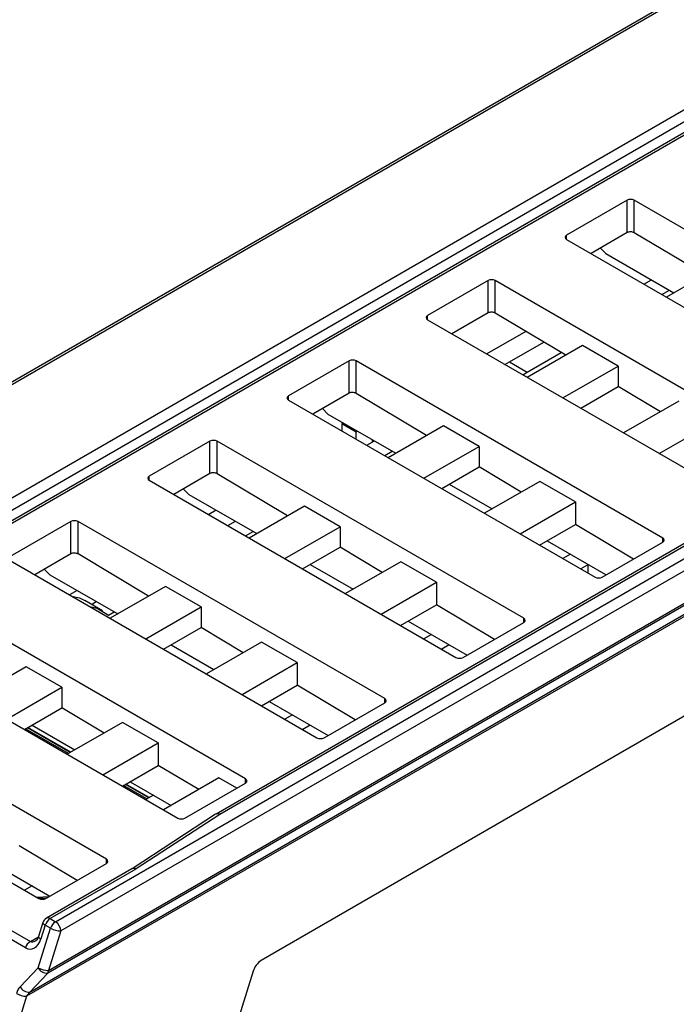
# Model space of a CAD drawing. Header units: millimetres. Extents: x 0 to 594, y 0 to 420.
# Tile 89 of 94: x 522 to 548, y 348 to 387. Entities that reach past the tile are written whole.
import ezdxf

# ---------------------------------------------------------------- set-up
doc = ezdxf.new("R2010")
doc.units = ezdxf.units.MM

msp = doc.modelspace()

# ---------------------------------------------------------------- linework, layer by layer
at = {"color": 7, "linetype": 'Continuous', "lineweight": 25}
for p, q in [((552.69, 390.63), (516.65, 369.825)), ((552.84, 390.615), (516.737, 369.774)), ((520.497, 367.454), (556.729, 388.37)), ((556.941, 388.003), (520.709, 367.087)), ((503.927, 356.99), (556.941, 387.595)), ((503.798, 356.814), (556.879, 387.457)), ((546.228, 380.022), (543.824, 378.634)), ((546.228, 378.738), (546.228, 380.022)), ((558.674, 373.001), (546.511, 380.022)), ((546.511, 378.735), (546.511, 380.022)), ((523.558, 351.423), (571.189, 378.92)), ((543.824, 378.471), (543.824, 378.634)), ((546.228, 378.738), (544.796, 377.91)), ((549.307, 377.064), (546.511, 378.735)), ((571.401, 378.553), (523.77, 351.056)), ((543.824, 378.471), (555.987, 371.45)), ((545.389, 377.914), (545.172, 378.128)), ((545.389, 377.914), (548.084, 376.358)), ((549.976, 377.45), (547.784, 376.185)), ((571.373, 377.165), (523.247, 349.383)), ((523.276, 349.489), (571.401, 377.271)), ((540.713, 376.838), (538.309, 375.45)), ((540.713, 375.554), (540.713, 376.838)), ((553.158, 369.817), (540.996, 376.838)), ((540.996, 375.551), (540.996, 376.838)), ((546.895, 376.698), (547.195, 376.872)), ((570.942, 376.486), (522.411, 348.47)), ((522.534, 348.63), (570.97, 376.592)), ((547.602, 376.29), (547.902, 376.463)), ((540.713, 375.554), (539.28, 374.726)), ((543.792, 373.88), (540.996, 375.551)), ((563.75, 375.217), (529.923, 355.689)), ((563.9, 375.202), (530.073, 355.674)), ((538.309, 375.287), (538.309, 375.45)), ((538.309, 375.287), (550.471, 368.266)), ((542.214, 374.823), (540.664, 373.928)), ((541.562, 373.619), (542.918, 374.402)), ((544.461, 374.266), (542.269, 373.001)), ((542.269, 373.211), (543.613, 373.987)), ((545.875, 373.45), (544.461, 374.266)), ((535.198, 373.654), (532.793, 372.266)), ((535.198, 372.37), (535.198, 373.654)), ((547.643, 366.633), (535.48, 373.654)), ((535.48, 372.367), (535.48, 373.654)), ((541.381, 373.513), (541.562, 373.619)), ((541.562, 373.619), (542.269, 373.211)), ((542.088, 373.105), (542.269, 373.211)), ((543.683, 372.185), (545.875, 373.45)), ((545.875, 373.45), (545.875, 372.636)), ((535.198, 372.37), (533.765, 371.542)), ((538.276, 370.696), (535.48, 372.367)), ((544.388, 371.777), (545.875, 372.636)), ((547.545, 371.638), (545.875, 372.636)), ((532.793, 372.103), (532.793, 372.266)), ((532.793, 372.103), (544.956, 365.082)), ((548.279, 372.062), (546.087, 370.797)), ((534.358, 371.546), (534.141, 371.76)), ((534.358, 371.546), (537.054, 369.99)), ((534.962, 371.198), (534.915, 371.171)), ((547.501, 369.98), (549.693, 371.246)), ((534.915, 371.171), (534.915, 370.878)), ((534.915, 371.171), (535.48, 370.844)), ((535.48, 370.844), (535.527, 370.871)), ((535.48, 370.552), (535.48, 370.844)), ((538.945, 371.082), (536.753, 369.817)), ((540.36, 370.266), (538.945, 371.082)), ((529.682, 370.47), (527.278, 369.082)), ((529.682, 369.186), (529.682, 370.47)), ((542.127, 363.449), (529.965, 370.47)), ((529.965, 369.183), (529.965, 370.47)), ((535.905, 370.307), (536.205, 370.48)), ((536.117, 370.531), (536.117, 370.429)), ((536.612, 369.898), (536.913, 370.072)), ((538.168, 369.001), (540.36, 370.266)), ((540.36, 370.266), (540.36, 369.452)), ((538.873, 368.594), (540.36, 369.452)), ((542.029, 368.454), (540.36, 369.452)), ((527.278, 368.919), (527.278, 369.082)), ((527.278, 368.919), (539.44, 361.898)), ((529.682, 369.186), (528.249, 368.358)), ((532.761, 367.512), (529.965, 369.183)), ((542.764, 368.878), (540.572, 367.613)), ((544.178, 368.062), (542.764, 368.878)), ((528.843, 368.362), (528.625, 368.576)), ((539.173, 368.767), (540.872, 367.786)), ((528.843, 368.362), (531.538, 366.806)), ((541.986, 366.796), (544.178, 368.062)), ((544.178, 368.062), (544.178, 367.17)), ((529.933, 367.733), (529.633, 367.56)), ((533.43, 367.898), (531.238, 366.633)), ((534.844, 367.082), (533.43, 367.898)), ((524.167, 367.286), (521.763, 365.898)), ((524.167, 366.002), (524.167, 367.286)), ((536.612, 360.265), (524.45, 367.286)), ((524.45, 365.999), (524.45, 367.286)), ((530.39, 367.123), (530.69, 367.296)), ((531.097, 366.714), (531.397, 366.888)), ((532.652, 365.817), (534.844, 367.082)), ((534.844, 367.082), (534.844, 366.268)), ((542.758, 366.351), (544.178, 367.17)), ((546.477, 365.797), (544.178, 367.17)), ((543.058, 366.524), (545.397, 365.174)), ((547.643, 366.47), (547.643, 366.633)), ((533.357, 365.41), (534.844, 366.268)), ((536.514, 365.27), (534.844, 366.268)), ((545.239, 365.082), (547.643, 366.47)), ((521.763, 365.735), (533.925, 358.714)), ((524.167, 366.002), (522.734, 365.174)), ((527.246, 364.328), (524.45, 365.999)), ((543.984, 365.99), (543.683, 365.816)), ((523.327, 365.178), (523.11, 365.392)), ((533.658, 365.583), (535.356, 364.602)), ((537.248, 365.694), (535.056, 364.429)), ((538.662, 364.878), (537.248, 365.694)), ((544.673, 365.571), (544.391, 365.408)), ((544.673, 365.592), (544.673, 365.245)), ((523.327, 365.178), (526.023, 363.622)), ((524.418, 364.549), (524.118, 364.376)), ((527.914, 364.714), (525.722, 363.449)), ((529.329, 363.898), (527.914, 364.714)), ((536.47, 363.612), (538.662, 364.878)), ((538.662, 364.878), (538.662, 363.986)), ((525.424, 363.749), (524.717, 364.157)), ((531.096, 357.081), (518.934, 364.102)), ((524.985, 364.002), (525.175, 364.112)), ((527.137, 362.633), (529.329, 363.898)), ((529.329, 363.898), (529.329, 363.084)), ((537.242, 363.167), (538.662, 363.986)), ((540.962, 362.613), (538.662, 363.986)), ((525.66, 363.576), (525.882, 363.704)), ((542.127, 363.286), (542.127, 363.449)), ((527.842, 362.226), (529.329, 363.084)), ((530.998, 362.086), (529.329, 363.084)), ((537.543, 363.34), (539.882, 361.99)), ((539.723, 361.898), (542.127, 363.286)), ((538.468, 362.806), (538.168, 362.632)), ((516.247, 362.551), (528.409, 355.53)), ((528.142, 362.399), (529.841, 361.418)), ((531.733, 362.51), (529.541, 361.245)), ((533.147, 361.694), (531.733, 362.51)), ((539.175, 362.397), (538.875, 362.224)), ((522.399, 361.53), (520.207, 360.265)), ((523.813, 360.714), (522.399, 361.53)), ((530.955, 360.428), (533.147, 361.694)), ((533.147, 361.694), (533.147, 360.802)), ((525.581, 353.897), (513.419, 360.918)), ((521.621, 359.449), (523.813, 360.714)), ((523.813, 360.714), (523.813, 359.9)), ((531.727, 359.983), (533.147, 360.802)), ((535.446, 359.429), (533.147, 360.802)), ((536.612, 360.102), (536.612, 360.265)), ((522.327, 359.042), (523.813, 359.9)), ((525.483, 358.902), (523.813, 359.9)), ((532.027, 360.156), (534.366, 358.806)), ((534.208, 358.714), (536.612, 360.102)), ((548.762, 359.726), (531.72, 349.888)), ((532.953, 359.622), (532.653, 359.448)), ((507.833, 359.144), (522.559, 350.642)), ((510.732, 359.367), (522.894, 352.346)), ((524.142, 358.128), (522.443, 359.109)), ((524.163, 358.14), (522.464, 359.121)), ((522.627, 359.215), (524.326, 358.234)), ((526.217, 359.326), (524.025, 358.061)), ((527.632, 358.51), (526.217, 359.326)), ((533.66, 359.213), (533.36, 359.04)), ((522.365, 350.385), (507.513, 358.959)), ((524.066, 358.084), (522.367, 359.065)), ((525.44, 357.244), (527.632, 358.51)), ((527.632, 358.51), (527.632, 357.619)), ((526.212, 356.799), (527.632, 357.619)), ((529.236, 356.66), (527.632, 357.619)), ((527.178, 356.288), (526.252, 356.822)), ((527.254, 356.332), (526.328, 356.866)), ((527.274, 356.344), (526.349, 356.878)), ((526.512, 356.972), (528.144, 356.03)), ((530.036, 357.122), (527.844, 355.856)), ((528.692, 355.53), (531.096, 356.918)), ((530.743, 356.714), (530.036, 357.122)), ((531.096, 356.918), (531.096, 357.081)), ((527.437, 356.438), (527.137, 356.264)), ((529.909, 355.681), (526.598, 353.525)), ((530.073, 355.674), (526.762, 353.518)), ((524.415, 353.061), (522.116, 354.435)), ((520.996, 353.788), (523.336, 352.438)), ((523.177, 352.346), (525.581, 353.734)), ((525.581, 353.734), (525.581, 353.897)), ((526.587, 353.518), (523.196, 351.56)), ((526.737, 353.503), (523.345, 351.545)), ((526.595, 353.524), (526.584, 353.518)), ((522.629, 352.846), (522.329, 352.672)), ((523.287, 352.409), (522.834, 352.381)), ((522.884, 352.352), (523.224, 352.373)), ((523.059, 351.391), (522.886, 350.842)), ((523.152, 351.288), (522.979, 350.739)), ((523.364, 351.166), (523.152, 351.288)), ((523.345, 351.545), (523.558, 351.423)), ((522.87, 349.599), (523.364, 351.166)), ((523.77, 351.056), (523.276, 349.489)), ((522.559, 350.642), (522.88, 350.828)), ((522.156, 348.846), (522.87, 349.599)), ((523.247, 349.383), (522.534, 348.63)), ((531.397, 349.46), (522.834, 322.308)), ((522.411, 348.47), (512.943, 318.447))]:
    msp.add_line(p, q, dxfattribs=at)
at = {"color": 7, "linetype": 'Continuous', "lineweight": 25, "flags": 128}
for points in [[(524.195, 364.331), (524.504, 364.256), (524.717, 364.157)], [(524.902, 363.923), (525.211, 363.848), (525.66, 363.576)], [(523.059, 351.391), (523.058, 351.378), (523.067, 351.358), (523.085, 351.336), (523.114, 351.312), (523.152, 351.288)], [(522.886, 350.842), (522.885, 350.829), (522.893, 350.809), (522.912, 350.787), (522.941, 350.763), (522.979, 350.739)]]:
    msp.add_lwpolyline(points, dxfattribs=at)
at = {"color": 7, "linetype": 'Continuous', "lineweight": 25}
for centre, radius, start, end in [((546.37, 379.749), 0.307, 62.6097, 117.3903), ((543.855, 378.553), 0.0873, 110.7834, 249.2166), ((540.854, 376.565), 0.307, 62.6097, 117.3903), ((538.34, 375.369), 0.0873, 110.7834, 249.2166), ((535.339, 373.381), 0.307, 62.6097, 117.3903), ((532.824, 372.185), 0.0873, 110.7834, 249.2166), ((529.824, 370.197), 0.307, 62.6097, 117.3903), ((527.309, 369.001), 0.0873, 110.7834, 249.2166), ((524.308, 367.013), 0.307, 62.6097, 117.3903), ((547.612, 366.551), 0.0873, 290.7834, 69.2166), ((545.097, 365.355), 0.307, 242.6097, 297.3903), ((542.096, 363.367), 0.0873, 290.7834, 69.2166), ((539.582, 362.171), 0.307, 242.6097, 297.3903), ((536.581, 360.183), 0.0873, 290.7834, 69.2166), ((534.066, 358.987), 0.307, 242.6097, 297.3903), ((531.065, 356.999), 0.0873, 290.7834, 69.2166), ((529.986, 355.543), 0.157, 56.3491, 119.1319), ((530.073, 355.429), 0.3, 119.9973, 123.0635), ((529.985, 355.551), 0.151, 54.3824, 114.3071), ((528.551, 355.803), 0.307, 242.6097, 297.3903), ((525.55, 353.816), 0.0873, 290.7834, 69.2166), ((526.649, 353.381), 0.151, 54.3824, 114.3071), ((526.675, 353.388), 0.156, 56.248, 120.2609), ((526.467, 353.971), 0.54, 299.974, 303.0395), ((523.035, 352.619), 0.307, 242.6097, 297.3903), ((523.345, 351.3), 0.3, 119.9973, 162.4965), ((523.598, 351.153), 0.467, 122.8153, 163.1911), ((523.258, 351.423), 0.151, 54.3824, 114.3071), ((523.81, 351.031), 0.467, 122.8153, 163.1911), ((523.309, 351.035), 0.461, 2.6055, 57.3945), ((523.78, 351.897), 0.842, 240.3388, 269.2782), ((522.812, 350.25), 0.467, 122.8153, 163.1911), ((532.141, 349.235), 0.778, 122.8153, 163.1911), ((523.286, 350.33), 0.842, 240.3388, 269.2782), ((523.223, 349.778), 0.396, 206.8571, 273.5204), ((523.092, 349.481), 0.184, 327.6508, 2.3515), ((522.422, 349.311), 0.842, 240.3388, 269.2782), ((522.509, 349.025), 0.396, 206.8571, 273.5204)]:
    msp.add_arc(centre, radius, start, end, dxfattribs=at)
for centre, major_axis, ratio, start_param, end_param in [((546.37, 378.653), (0.2, -0.003), 0.587275, 0.794433, 2.36523), ((540.854, 375.469), (0.2, -0.003), 0.587275, 0.794433, 2.36523), ((535.339, 372.285), (0.2, -0.003), 0.587275, 0.794433, 2.36523), ((529.824, 369.101), (0.2, -0.003), 0.587275, 0.794433, 2.36523), ((524.308, 365.917), (0.2, -0.003), 0.587275, 0.794433, 2.36523), ((522.554, 350.984), (0.029, 0.647), 0.716619, 2.785928, 4.356724), ((522.748, 350.996), (0.182, 0.358), 0.609701, 3.109148, 3.898432), ((522.429, 348.335), (0.029, 0.647), 0.716619, 0.691533, 1.215132), ((522.623, 348.347), (0.182, 0.358), 0.609701, 1.014753, 1.538351)]:
    msp.add_ellipse(centre, major_axis=major_axis, ratio=ratio, start_param=start_param, end_param=end_param, dxfattribs=at)
msp.add_open_spline([(522.886, 350.842), (522.873, 350.808), (522.846, 350.737), (522.794, 350.677), (522.774, 350.667), (522.768, 350.664)], degree=3, knots=[0, 0, 0, 0, 0.374383, 0.793027, 1, 1, 1, 1], dxfattribs=at)

doc.saveas('drawing.dxf')
